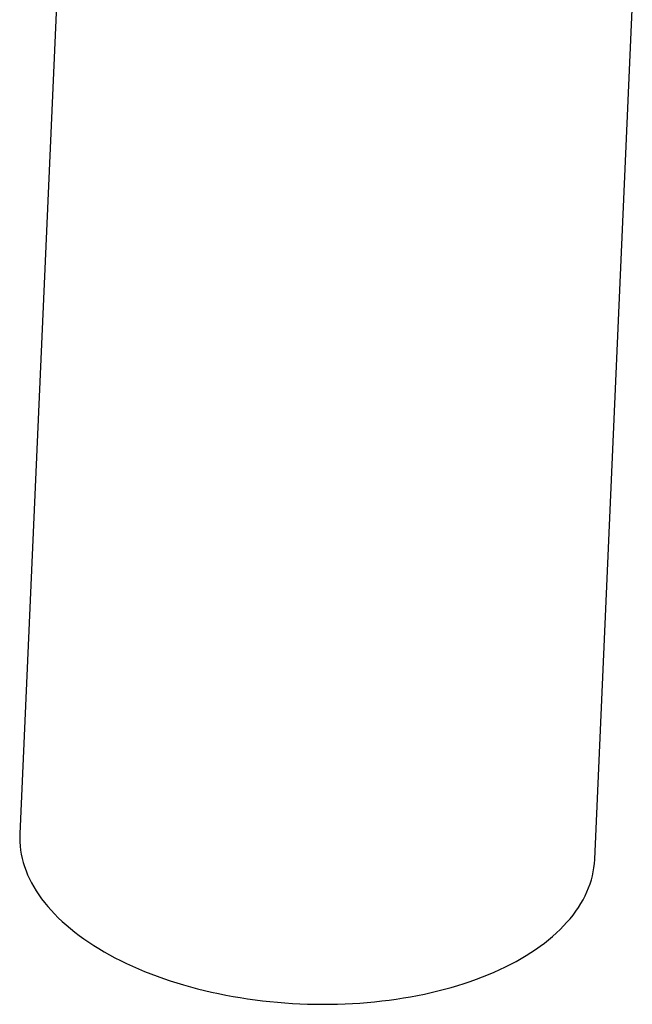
# Model space of a CAD drawing. Header units: millimetres. Extents: x 8 to 837, y 12 to 838.
# Tile 6 of 27: x 615 to 638, y 248 to 286. Entities that reach past the tile are written whole.
import ezdxf

# ---------------------------------------------------------------- set-up
doc = ezdxf.new("R2010")
doc.units = ezdxf.units.MM

msp = doc.modelspace()

# ---------------------------------------------------------------- linework, layer by layer
at = {"color": 7, "linetype": 'Continuous', "lineweight": 30}
for p, q in [((616.311, 286.89), (614.876, 254.435)), ((636.855, 253.463), (638.29, 285.918))]:
    msp.add_line(p, q, dxfattribs=at)
at = {"color": 7, "linetype": 'Continuous', "lineweight": 30, "flags": 128}
msp.add_lwpolyline([(614.876, 254.435), (614.873, 254.286), (614.877, 254.129), (614.888, 253.971), (614.907, 253.813), (614.934, 253.656), (614.968, 253.498), (615.009, 253.341), (615.058, 253.185), (615.115, 253.028), (615.178, 252.873), (615.249, 252.718), (615.328, 252.564), (615.413, 252.411), (615.506, 252.259), (615.606, 252.109), (615.712, 251.959), (615.826, 251.811), (615.947, 251.664), (616.074, 251.519), (616.209, 251.376), (616.349, 251.234), (616.497, 251.094), (616.65, 250.957), (616.81, 250.821), (616.977, 250.687), (617.149, 250.556), (617.327, 250.427), (617.511, 250.3), (617.701, 250.176), (617.897, 250.054), (618.098, 249.935), (618.304, 249.819), (618.515, 249.706), (618.732, 249.595), (618.953, 249.488), (619.179, 249.384), (619.41, 249.282), (619.645, 249.184), (619.885, 249.089), (620.128, 248.998), (620.376, 248.91), (620.627, 248.825), (620.882, 248.744), (621.14, 248.667), (621.401, 248.593), (621.666, 248.523), (621.933, 248.456), (622.203, 248.393), (622.476, 248.334), (622.75, 248.279), (623.027, 248.228), (623.306, 248.181), (623.587, 248.137), (623.869, 248.098), (624.153, 248.063), (624.438, 248.031), (624.724, 248.004), (625.01, 247.981), (625.297, 247.962), (625.585, 247.947), (625.873, 247.936), (626.161, 247.929), (626.448, 247.927), (626.735, 247.928), (627.022, 247.934), (627.308, 247.943), (627.592, 247.957), (627.876, 247.975), (628.158, 247.997), (628.439, 248.023), (628.718, 248.054), (628.995, 248.088), (629.269, 248.126), (629.542, 248.168), (629.812, 248.215), (630.079, 248.265), (630.343, 248.319), (630.604, 248.377), (630.862, 248.438), (631.117, 248.504), (631.368, 248.573), (631.615, 248.646), (631.859, 248.723), (632.098, 248.803), (632.333, 248.886), (632.563, 248.974), (632.789, 249.064), (633.01, 249.158), (633.226, 249.255), (633.437, 249.356), (633.643, 249.459), (633.844, 249.566), (634.039, 249.675), (634.229, 249.788), (634.413, 249.903), (634.591, 250.021), (634.763, 250.142), (634.929, 250.266), (635.088, 250.392), (635.242, 250.52), (635.389, 250.651), (635.529, 250.784), (635.663, 250.919), (635.79, 251.057), (635.91, 251.196), (636.024, 251.337), (636.13, 251.48), (636.23, 251.625), (636.322, 251.771), (636.407, 251.919), (636.485, 252.068), (636.556, 252.218), (636.619, 252.37), (636.675, 252.522), (636.724, 252.676), (636.765, 252.831), (636.798, 252.986), (636.824, 253.142), (636.843, 253.298), (636.854, 253.455), (636.855, 253.463)], dxfattribs=at)

doc.saveas('drawing.dxf')
